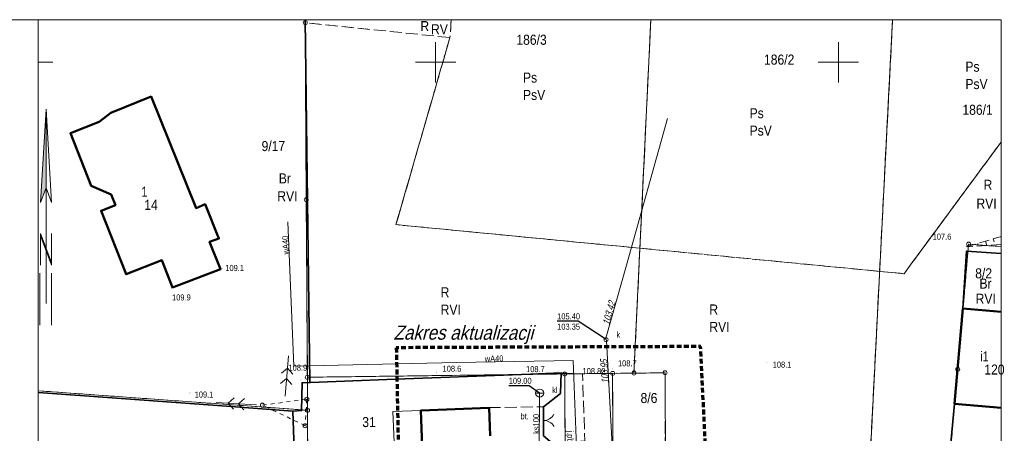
# Model space of a CAD drawing. Extents: x 6533465 to 6533671, y 5979208 to 5979355.
# Tile 7 of 7: x 6533548 to 6533671, y 5979304 to 5979355. Entities that reach past the tile are written whole.
import ezdxf
from ezdxf.enums import TextEntityAlignment as Align

# ---------------------------------------------------------------- set-up
doc = ezdxf.new("R2010")
doc.units = 0
doc.header["$MEASUREMENT"] = 0
for name, pattern in [('0.5_0.5', [1, 0.5, -0.5]), ('1.0_0.5', [1.5, 1, -0.5]), ('1.5_0.5', [2, 1.5, -0.5]), ('2', [0.9, 0.6, -0.3]), ('218-500', [1, 0.5, -0.5]), ('219-500', [0]), ('823-500', [1.75, 1.25, -0.5])]:
    doc.linetypes.add(name, pattern=pattern)
doc.layers.get('0').update_dxf_attribs({"color": 2, "linetype": 'CONTINUOUS', "lineweight": 5})
for name, color, linetype in [('202-Punkt graniczny stabilizowany trwale', 7, 'CONTINUOUS'), ('209-Opis konturu klasyfikacyjnego', 7, 'CONTINUOUS'), ('210-Oznaczenie użytku', 7, 'CONTINUOUS'), ('211-Nr działki', 7, 'CONTINUOUS'), ('217-Granica konturu klasyfikcyjnego', 7, 'CONTINUOUS'), ('218-Granica użytku', 7, 'CONTINUOUS'), ('219-Linia granicy', 7, 'CONTINUOUS'), ('312-Budynek (powierzchnia)', 7, 'CONTINUOUS'), ('312-Numer ewidencyjny budynku', 7, 'CONTINUOUS'), ('312-Numer ewidencyjny budynku-Atr124', 7, 'CONTINUOUS'), ('346-Wiata  taras odkryty na podporach - obrys', 7, 'CONTINUOUS'), ('510-Podpora jednosłupowa symb.-SEPOW', 7, 'CONTINUOUS'), ('512-Podpora wielosłupowa linia-SEPOW', 7, 'CONTINUOUS'), ('518-Kierunek linii eW-SEPOW', 7, 'CONTINUOUS'), ('622-Punkt rzędnej przewodu-SKPOD', 7, 'CONTINUOUS'), ('622-Punkt rzędnej przewodu-SKPOD-Atr2', 7, 'CONTINUOUS'), ('820-Skarpa nieumocniona', 7, 'CONTINUOUS'), ('823-Szczyt skarpy nieumocninej', 7, 'CONTINUOUS'), ('824-Podnóże skarpy nieumocninej', 7, 'CONTINUOUS'), ('905-Brama w ogrodzeniu', 7, 'CONTINUOUS'), ('inny obiekt trwale związany z budynkiem (powierzchnia)', 7, 'CONTINUOUS'), ('jezdnia (powierzchnia)', 7, 'CONTINUOUS'), ('jezdnia (powierzchnia)-Atr17', 7, 'CONTINUOUS'), ('Komentarz lub etykieta na mapie', 7, 'CONTINUOUS'), ('ogrodzenie trwałe (linia)', 7, 'CONTINUOUS'), ('osadnik kanalizacji lokalnej (dół Chambeau) (punkt)', 7, 'CONTINUOUS'), ('osadnik kanalizacji lokalnej (dół Chambeau) (punkt)-Atr17', 7, 'CONTINUOUS'), ('plac (powierzchnia)', 7, 'CONTINUOUS'), ('plac (powierzchnia)-Atr17', 7, 'CONTINUOUS'), ('przewód kanalizacyjny (linia)', 7, 'CONTINUOUS'), ('przewód kanalizacyjny (linia)-Atr1', 7, 'CONTINUOUS'), ('przewód wodociągowy (linia)', 7, 'CONTINUOUS'), ('przewód wodociągowy (linia)-Atr1', 7, 'CONTINUOUS'), ('Punkt budynku', 7, 'CONTINUOUS'), ('punkt o określonej wysokości (sieć kanalizacyjna)', 7, 'CONTINUOUS'), ('punkt o określonej wysokości (sieć kanalizacyjna)-Atr2', 7, 'CONTINUOUS'), ('punkt o określonej wysokości (sieć kanalizacyjna)-Atr3', 7, 'CONTINUOUS'), ('punkt wysokościowy naturalny', 7, 'CONTINUOUS'), ('punkt wysokościowy naturalny-Atr2', 7, 'CONTINUOUS'), ('punkt wysokościowy sztuczny', 7, 'CONTINUOUS'), ('punkt wysokościowy sztuczny-Atr2', 7, 'CONTINUOUS'), ('Ramki i opis wydruku', 7, 'CONTINUOUS'), ('Wstawianie ramki sekcyjnej z opisem', 7, 'CONTINUOUS'), ('właz okrągły - siec kanalizacyjna (punkt)', 7, 'CONTINUOUS'), ('właz okrągły - siec kanalizacyjna (punkt)-Atr17', 7, 'CONTINUOUS'), ('Zakres', 7, 'CONTINUOUS'), ('Znak północy', 7, 'CONTINUOUS')]:
    doc.layers.add(name, color=color, linetype=linetype)
doc.styles.get("Standard").update_dxf_attribs({"font": 'txt', "width": 0.75})
doc.linetypes.add('902-500', pattern='A,3.75,0,[1,ksztalty.shx,S=0.5,R=0,X=0,Y=0],3.75', length=7.5)

# ---------------------------------------------------------------- blocks, each defined once
blk = doc.blocks.new('PUNKTBUD')
at = {"color": 0}
blk.add_circle((0, 0), 0.045, dxfattribs=at)
blk = doc.blocks.new('202')
at = {"color": 0, "linetype": 'Continuous', "lineweight": 0}
blk.add_circle((0, 0), 0.25, dxfattribs=at)
blk = doc.blocks.new('PW02')
at = {"linetype": 'Continuous', "lineweight": 13}
h = blk.add_hatch(color=0, dxfattribs=at)
edge = h.paths.add_edge_path()
edge.add_arc((0, 0), 0.045, 0, 360)
blk = doc.blocks.new('621')
at = {"linetype": 'Continuous', "lineweight": 0}
h = blk.add_hatch(color=0, dxfattribs=at)
edge = h.paths.add_edge_path()
edge.add_arc((0, 0), 0.05, 0, 360)
blk = doc.blocks.new('518')
at = {"color": 0, "linetype": 'Continuous', "lineweight": 0}
for p, q in [((0.75, 0), (5.75, 0)), ((2.957, 0), (2.25, 0.707)), ((2.957, 0), (2.25, -0.707)), ((4.25, 0), (3.543, 0.707)), ((4.25, 0), (3.543, -0.707))]:
    blk.add_line(p, q, dxfattribs=at)
blk = doc.blocks.new('905')
at = {"color": 0, "linetype": 'Continuous', "lineweight": 0}
for centre, start, end in [((-1.5, 0), 0, 60), ((1.5, 0), 120, 180)]:
    blk.add_arc(centre, 1.5, start, end, dxfattribs=at)
blk = doc.blocks.new('510')
at = {"color": 0, "linetype": 'Continuous', "lineweight": 0}
blk.add_circle((0, 0), 0.25, dxfattribs=at)
blk = doc.blocks.new('PW01')
at = {"linetype": 'Continuous', "lineweight": 13}
h = blk.add_hatch(color=0, dxfattribs=at)
edge = h.paths.add_edge_path()
edge.add_arc((0, 0), 0.045, 0, 360)
blk = doc.blocks.new('US07')
at = {"color": 0, "linetype": 'Continuous', "lineweight": 13}
for q in [(-0.5, 0), (0.5, 0)]:
    blk.add_line((0, 0), q, dxfattribs=at)
blk.add_circle((0, 0), 0.5, dxfattribs=at)
blk = doc.blocks.new('US22')
at = {"color": 0, "linetype": 'Continuous', "lineweight": 13}
blk.add_circle((0, 0), 0.25, dxfattribs=at)
blk = doc.blocks.new('W_POL')
at = {"color": 0, "linetype": 'Continuous', "lineweight": 0}
for p, q in [((0, 13.393), (-0.67, 1.818)), ((0, 13.393), (0, -3.92)), ((0, 13.393), (0.668, 1.818)), ((-0.67, 1.818), (0, 3.636)), ((0.668, 1.818), (0, 3.636)), ((-0.67, -2.007), (-0.67, -5.929)), ((-0.67, -2.007), (0.669, -5.621)), ((-0.67, -2.314), (0.67, -5.929)), ((0.669, -2.007), (0.669, -5.929)), ((0, -3.92), (0, -4.59)), ((0, -4.59), (0, -10.676)), ((-0.755, -6.94), (-0.755, -13.393)), ((0.671, -6.94), (0.671, -13.393))]:
    blk.add_line(p, q, dxfattribs=at)
at = {"color": 0, "linetype": 'Continuous', "lineweight": 0, "extrusion": (0, 0, -1)}
for points in [[(0, 13.393), (0, 3.636), (0.67, 1.818)], [(0, -3.814), (0, -4.122), (0.67, -2.007), (0.67, -2.314)]]:
    blk.add_solid(points, dxfattribs=at)

msp = doc.modelspace()

# ---------------------------------------------------------------- linework, layer by layer
at = {"layer": '217-Granica konturu klasyfikcyjnego', "color": 3, "linetype": '1.5_0.5', "lineweight": 18, "flags": 128}
for points in [[(6533583.83, 5979354.9), (6533583.828, 5979355.27)], [(6533601.955, 5979355.27), (6533601.78, 5979353.05)], [(6533625.36, 5979326.94), (6533626.717, 5979355.27)], [(6533626.717, 5979355.27), (6533625.36, 5979326.94)], [(6533655.11, 5979324.07), (6533656.714, 5979355.27)], [(6533656.714, 5979355.27), (6533655.11, 5979324.07)], [(6533583.96, 5979332.94), (6533583.83, 5979354.9)], [(6533601.78, 5979353.05), (6533583.83, 5979354.9)], [(6533583.83, 5979354.9), (6533583.96, 5979332.94)], [(6533595.09, 5979329.86), (6533601.78, 5979353.05)], [(6533601.78, 5979353.05), (6533595.09, 5979329.86)], [(6533670.18, 5979340.101), (6533658.14, 5979323.78)], [(6533658.14, 5979323.78), (6533670.18, 5979340.101)], [(6533584.09, 5979310.94), (6533583.96, 5979332.94)], [(6533583.96, 5979332.94), (6533584.09, 5979310.94)], [(6533625.36, 5979326.94), (6533595.09, 5979329.86)], [(6533595.09, 5979329.86), (6533625.36, 5979326.94)], [(6533666.15, 5979327.44), (6533664.8, 5979311.93)], [(6533664.8, 5979311.93), (6533666.15, 5979327.44)], [(6533670.18, 5979327.136), (6533666.15, 5979327.44)], [(6533666.15, 5979327.44), (6533670.18, 5979327.136)], [(6533624.62, 5979311.45), (6533625.36, 5979326.94)], [(6533625.36, 5979326.94), (6533624.62, 5979311.45)], [(6533655.11, 5979324.07), (6533625.36, 5979326.94)], [(6533625.36, 5979326.94), (6533655.11, 5979324.07)], [(6533653.88, 5979300.09), (6533655.11, 5979324.07)], [(6533655.11, 5979324.07), (6533653.88, 5979300.09)], [(6533658.14, 5979323.78), (6533655.11, 5979324.07)], [(6533655.11, 5979324.07), (6533658.14, 5979323.78)], [(6533584.09, 5979310.94), (6533616.03, 5979311.35)], [(6533616.03, 5979311.35), (6533621.97, 5979311.42)], [(6533621.97, 5979311.42), (6533624.62, 5979311.45)], [(6533624.62, 5979311.45), (6533621.97, 5979311.42)], [(6533621.97, 5979311.42), (6533622.04, 5979295.39)], [(6533628.48, 5979311.49), (6533624.62, 5979311.45)], [(6533624.62, 5979311.45), (6533628.48, 5979311.49)], [(6533628.52, 5979299.93), (6533628.48, 5979311.49)], [(6533628.48, 5979311.49), (6533628.52, 5979299.93)], [(6533664.8, 5979311.93), (6533663.75, 5979300.1)], [(6533663.75, 5979300.1), (6533664.8, 5979311.93)], [(6533584.11, 5979306.84), (6533584.09, 5979310.94)], [(6533550.68, 5979309.265), (6533584.11, 5979306.84)]]:
    msp.add_lwpolyline(points, dxfattribs=at)
at = {"layer": '218-Granica użytku', "color": 3, "linetype": '218-500', "lineweight": 18, "flags": 128}
for points in [[(6533583.83, 5979354.9), (6533583.828, 5979355.27)], [(6533601.955, 5979355.27), (6533601.78, 5979353.05)], [(6533625.36, 5979326.94), (6533626.717, 5979355.27)], [(6533626.717, 5979355.27), (6533625.36, 5979326.94)], [(6533655.11, 5979324.07), (6533656.714, 5979355.27)], [(6533656.714, 5979355.27), (6533655.11, 5979324.07)], [(6533583.96, 5979332.94), (6533583.83, 5979354.9)], [(6533601.78, 5979353.05), (6533583.83, 5979354.9)], [(6533583.83, 5979354.9), (6533583.96, 5979332.94)], [(6533595.09, 5979329.86), (6533601.78, 5979353.05)], [(6533601.78, 5979353.05), (6533595.09, 5979329.86)], [(6533670.18, 5979340.101), (6533658.14, 5979323.78)], [(6533658.14, 5979323.78), (6533670.18, 5979340.101)], [(6533584.09, 5979310.94), (6533583.96, 5979332.94)], [(6533583.96, 5979332.94), (6533584.09, 5979310.94)], [(6533625.36, 5979326.94), (6533595.09, 5979329.86)], [(6533595.09, 5979329.86), (6533625.36, 5979326.94)], [(6533666.15, 5979327.44), (6533664.8, 5979311.93)], [(6533664.8, 5979311.93), (6533666.15, 5979327.44)], [(6533670.18, 5979327.136), (6533666.15, 5979327.44)], [(6533666.15, 5979327.44), (6533670.18, 5979327.136)], [(6533624.62, 5979311.45), (6533625.36, 5979326.94)], [(6533625.36, 5979326.94), (6533624.62, 5979311.45)], [(6533655.11, 5979324.07), (6533625.36, 5979326.94)], [(6533625.36, 5979326.94), (6533655.11, 5979324.07)], [(6533653.88, 5979300.09), (6533655.11, 5979324.07)], [(6533655.11, 5979324.07), (6533653.88, 5979300.09)], [(6533658.14, 5979323.78), (6533655.11, 5979324.07)], [(6533655.11, 5979324.07), (6533658.14, 5979323.78)], [(6533584.09, 5979310.94), (6533616.03, 5979311.35)], [(6533616.03, 5979311.35), (6533584.09, 5979310.94)], [(6533621.97, 5979311.42), (6533616.03, 5979311.35)], [(6533616.03, 5979311.35), (6533621.97, 5979311.42)], [(6533616.03, 5979311.35), (6533616.14, 5979289.37)], [(6533616.14, 5979289.37), (6533616.03, 5979311.35)], [(6533621.97, 5979311.42), (6533624.62, 5979311.45)], [(6533624.62, 5979311.45), (6533621.97, 5979311.42)], [(6533622.04, 5979295.39), (6533621.97, 5979311.42)], [(6533621.97, 5979311.42), (6533622.04, 5979295.39)], [(6533628.48, 5979311.49), (6533624.62, 5979311.45)], [(6533624.62, 5979311.45), (6533628.48, 5979311.49)], [(6533628.52, 5979299.93), (6533628.48, 5979311.49)], [(6533628.48, 5979311.49), (6533628.52, 5979299.93)], [(6533664.8, 5979311.93), (6533663.75, 5979300.1)], [(6533663.75, 5979300.1), (6533664.8, 5979311.93)], [(6533584.11, 5979306.84), (6533584.09, 5979310.94)], [(6533584.09, 5979310.94), (6533584.11, 5979306.84)], [(6533584.11, 5979306.84), (6533550.68, 5979309.265)], [(6533550.68, 5979309.265), (6533584.11, 5979306.84)], [(6533584.2, 5979291.05), (6533584.11, 5979306.84)], [(6533584.11, 5979306.84), (6533584.2, 5979291.05)]]:
    msp.add_lwpolyline(points, dxfattribs=at)
at = {"layer": '219-Linia granicy', "color": 7, "linetype": '219-500', "lineweight": 18, "flags": 128}
for points in [[(6533583.83, 5979354.9), (6533583.828, 5979355.27)], [(6533624.62, 5979311.45), (6533626.717, 5979355.27)], [(6533653.88, 5979300.09), (6533656.714, 5979355.27)], [(6533583.96, 5979332.94), (6533583.83, 5979354.9)], [(6533584.09, 5979310.94), (6533583.96, 5979332.94)], [(6533666.15, 5979327.44), (6533664.8, 5979311.93)], [(6533670.18, 5979327.136), (6533666.15, 5979327.44)], [(6533616.03, 5979311.35), (6533584.09, 5979310.94)], [(6533621.97, 5979311.42), (6533616.03, 5979311.35)], [(6533616.14, 5979289.37), (6533616.03, 5979311.35)], [(6533621.97, 5979311.42), (6533624.62, 5979311.45)], [(6533622.04, 5979295.39), (6533621.97, 5979311.42)], [(6533628.48, 5979311.49), (6533624.62, 5979311.45)], [(6533628.48, 5979311.49), (6533628.52, 5979299.93)], [(6533664.8, 5979311.93), (6533663.75, 5979300.1)], [(6533584.11, 5979306.84), (6533584.09, 5979310.94)], [(6533584.11, 5979306.84), (6533550.68, 5979309.265)], [(6533584.2, 5979291.05), (6533584.11, 5979306.84)]]:
    msp.add_lwpolyline(points, dxfattribs=at)
at = {"layer": '312-Budynek (powierzchnia)', "color": 7, "linetype": 'Continuous', "lineweight": 50, "flags": 128}
for points in [[(6533559.7, 5979343.72), (6533564.72, 5979345.73)], [(6533564.72, 5979345.73), (6533570.28, 5979331.89)], [(6533558.24, 5979342.61), (6533559.7, 5979343.72)], [(6533554.69, 5979341.21), (6533558.24, 5979342.61)], [(6533557.28, 5979334.67), (6533554.69, 5979341.21)], [(6533559.75, 5979333.6), (6533557.28, 5979334.67)], [(6533560.27, 5979332.29), (6533559.75, 5979333.6)], [(6533558.49, 5979331.59), (6533560.27, 5979332.29)], [(6533570.28, 5979331.89), (6533571.43, 5979332.38)], [(6533571.43, 5979332.38), (6533573.1, 5979328.15)], [(6533561.62, 5979323.7), (6533558.49, 5979331.59)], [(6533573.1, 5979328.15), (6533571.96, 5979327.71)], [(6533571.96, 5979327.71), (6533573.31, 5979324.35)], [(6533566.03, 5979325.46), (6533561.62, 5979323.7)], [(6533567.37, 5979322.08), (6533566.03, 5979325.46)], [(6533573.31, 5979324.35), (6533567.37, 5979322.08)], [(6533664.42, 5979307.65), (6533665.45, 5979319.47)], [(6533665.45, 5979319.47), (6533670.18, 5979319.053)], [(6533670.18, 5979307.15), (6533664.42, 5979307.65)], [(6533598.17, 5979306.82), (6533606.65, 5979307.13)], [(6533598.53, 5979296.72), (6533598.17, 5979306.82)], [(6533606.65, 5979307.13), (6533606.77, 5979303.66)]]:
    msp.add_lwpolyline(points, dxfattribs=at)
at = {"layer": '346-Wiata  taras odkryty na podporach - obrys', "color": 7, "linetype": '1.0_0.5', "lineweight": 18, "flags": 128}
msp.add_lwpolyline([(6533663.2, 5979293.71), (6533664.42, 5979307.65), (6533670.18, 5979307.154)], dxfattribs=at)
at = {"layer": '512-Podpora wielosłupowa linia-SEPOW', "color": 7, "linetype": '0.5_0.5', "lineweight": 18, "flags": 128}
for points in [[(6533578.51, 5979307.48), (6533584.03, 5979308.21)], [(6533583.82, 5979304.93), (6533578.51, 5979307.48)], [(6533584.03, 5979308.21), (6533583.82, 5979304.93)]]:
    msp.add_lwpolyline(points, dxfattribs=at)
at = {"layer": '820-Skarpa nieumocniona', "color": 7, "linetype": 'Continuous', "lineweight": 13}
for p, q in [((6533670.16, 5979328.37), (6533670.18, 5979328.301)), ((6533666.32, 5979327.24), (6533666.35, 5979327.13)), ((6533667.28, 5979327.52), (6533667.33, 5979327.36)), ((6533668.24, 5979327.8), (6533668.4, 5979327.27)), ((6533669.2, 5979328.09), (6533669.31, 5979327.71))]:
    msp.add_line(p, q, dxfattribs=at)
at = {"layer": '823-Szczyt skarpy nieumocninej', "color": 7, "linetype": '823-500', "lineweight": 13, "flags": 128}
msp.add_lwpolyline([(6533665.84, 5979327.1), (6533670.18, 5979328.374)], dxfattribs=at)
at = {"layer": '824-Podnóże skarpy nieumocninej', "color": 7, "linetype": '823-500', "lineweight": 13, "flags": 128}
msp.add_lwpolyline([(6533670.18, 5979327.392), (6533665.84, 5979327.1)], dxfattribs=at)
at = {"layer": 'inny obiekt trwale związany z budynkiem (powierzchnia)', "color": 7, "linetype": 'Continuous', "lineweight": 18, "flags": 128}
msp.add_lwpolyline([(6533598.3, 5979302.99), (6533598.17, 5979306.82), (6533594.72, 5979306.69), (6533594.86, 5979302.87)], close=True, dxfattribs=at)
at = {"layer": 'jezdnia (powierzchnia)', "color": 7, "linetype": '1.5_0.5', "lineweight": 18, "flags": 128}
msp.add_lwpolyline([(6533615.58, 5979311.5), (6533618.24, 5979311.33), (6533618.53, 5979303.03), (6533617.78, 5979302.98), (6533618.12, 5979289.67), (6533617.64, 5979289.69), (6533618.09, 5979271.35), (6533617.29, 5979271.41), (6533616.22, 5979271.48)], dxfattribs=at)
at = {"layer": 'ogrodzenie trwałe (linia)', "color": 7, "linetype": '902-500', "lineweight": 35, "flags": 128}
for points in [[(6533583.814, 5979355.27), (6533584.41, 5979310.31)], [(6533670.18, 5979326.283), (6533665.89, 5979326.58), (6533665.45, 5979319.47)], [(6533582.27, 5979306.75), (6533583.37, 5979306.81), (6533583.43, 5979310.25), (6533593.94, 5979310.67), (6533611.79, 5979311.34), (6533615.58, 5979311.5), (6533615.5, 5979308.93), (6533613.4, 5979307.28), (6533613.39, 5979303.69), (6533615.6, 5979301.82), (6533615.76, 5979296.54)], [(6533550.68, 5979309.035), (6533557, 5979308.59), (6533574.05, 5979307.35), (6533582.27, 5979306.75), (6533582.57, 5979298.47), (6533583, 5979287.07), (6533583.43, 5979273.92), (6533584.03, 5979258.77), (6533584.04, 5979258.12), (6533579.19, 5979258.57), (6533562.26, 5979260.17), (6533550.68, 5979261.296)], [(6533648.93, 5979266.82), (6533651.8, 5979268.26), (6533661.06, 5979273.1), (6533662.36, 5979286.34), (6533663.2, 5979294.89), (6533664.42, 5979307.65)]]:
    msp.add_lwpolyline(points, dxfattribs=at)
at = {"layer": 'plac (powierzchnia)', "color": 7, "linetype": '1.5_0.5', "lineweight": 18, "flags": 128}
msp.add_lwpolyline([(6533606.58, 5979307.17), (6533613.4, 5979307.28)], dxfattribs=at)
at = {"layer": 'przewód kanalizacyjny (linia)', "color": 34, "linetype": 'Continuous', "lineweight": 18, "flags": 128}
for points in [[(6533623.7, 5979324.83), (6533628.8, 5979343.01)], [(6533621.13, 5979315.8), (6533623.7, 5979324.83)], [(6533621.16, 5979315.6), (6533621.13, 5979315.8)], [(6533621.23, 5979315.5), (6533621.16, 5979315.6)], [(6533622.33, 5979294.88), (6533621.23, 5979315.5)], [(6533612.86, 5979301.71), (6533612.92, 5979308.97)]]:
    msp.add_lwpolyline(points, dxfattribs=at)
at = {"layer": 'przewód wodociągowy (linia)', "color": 5, "linetype": 'Continuous', "lineweight": 18, "flags": 128}
for points in [[(6533582.4, 5979312.31), (6533581.67, 5979330.21)], [(6533602.61, 5979312.78), (6533582.4, 5979312.31)], [(6533617.06, 5979313.01), (6533602.61, 5979312.78)], [(6533617.48, 5979302.29), (6533617.06, 5979313.01)]]:
    msp.add_lwpolyline(points, dxfattribs=at)
at = {"layer": 'punkt o określonej wysokości (sieć kanalizacyjna)-Atr2', "color": 7, "flags": 128}
for points in [[(6533621.16, 5979315.6), (6533617.68, 5979317.88), (6533615.093, 5979317.88)], [(6533612.92, 5979308.97), (6533611.61, 5979309.89), (6533609.085, 5979309.89)]]:
    msp.add_lwpolyline(points, dxfattribs=at)
at = {"layer": 'Ramki i opis wydruku', "color": 7, "linetype": 'Continuous', "lineweight": 13, "flags": 128}
for points in [[(6533670.18, 5979211.77), (6533670.18, 5979355.27), (6533465.18, 5979355.27), (6533465.18, 5979211.77)], [(6533670.18, 5979211.77), (6533670.18, 5979355.27), (6533550.68, 5979355.27), (6533550.68, 5979211.77)]]:
    msp.add_lwpolyline(points, close=True, dxfattribs=at)
at = {"layer": 'Wstawianie ramki sekcyjnej z opisem', "color": 7, "linetype": 'Continuous', "lineweight": 13, "flags": 128}
for points in [[(6533600, 5979347.5), (6533600, 5979352.5)], [(6533650, 5979347.5), (6533650, 5979352.5)], [(6533550.68, 5979350), (6533552.5, 5979350)], [(6533597.5, 5979350), (6533602.5, 5979350)], [(6533647.5, 5979350), (6533652.5, 5979350)]]:
    msp.add_lwpolyline(points, dxfattribs=at)
at = {"layer": 'Zakres', "color": 94, "linetype": '2', "lineweight": 70, "flags": 128}
msp.add_lwpolyline([(6533595.13, 5979314.6), (6533595.63, 5979289.46), (6533611.65, 5979289.09), (6533612.3, 5979231.76), (6533636.24, 5979245.12), (6533632.9, 5979314.75)], close=True, dxfattribs=at)

# ---------------------------------------------------------------- block references
at = {"layer": '202-Punkt graniczny stabilizowany trwale', "color": 7, "linetype": 'Continuous', "lineweight": 18}
for p in [(6533583.83, 5979354.9), (6533583.96, 5979332.94), (6533666.15, 5979327.44), (6533584.09, 5979310.94), (6533616.03, 5979311.35), (6533621.97, 5979311.42), (6533624.62, 5979311.45), (6533628.48, 5979311.49), (6533664.8, 5979311.93), (6533584.11, 5979306.84)]:
    msp.add_blockref('202', p, dxfattribs=at)
at = {"layer": '510-Podpora jednosłupowa symb.-SEPOW', "color": 7, "linetype": 'Continuous', "lineweight": 18}
for p in [(6533578.51, 5979307.48), (6533584.03, 5979308.21), (6533583.82, 5979304.93)]:
    msp.add_blockref('510', p, dxfattribs=at)
at = {"layer": '518-Kierunek linii eW-SEPOW', "color": 7, "linetype": 'Continuous', "lineweight": 18}
for p, rotation in [((6533581.26, 5979307.85), 84.98999999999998), ((6533578.51, 5979307.48), 176.61)]:
    msp.add_blockref('518', p, dxfattribs=dict(at, rotation=rotation))
at = {"layer": '622-Punkt rzędnej przewodu-SKPOD', "color": 32, "linetype": 'Continuous', "lineweight": 18}
for p in [(6533621.57, 5979317.33), (6533621.27, 5979314.78)]:
    msp.add_blockref('621', p, dxfattribs=at)
at = {"layer": '905-Brama w ogrodzeniu', "color": 7, "linetype": 'Continuous', "lineweight": 35, "rotation": 270.638}
msp.add_blockref('905', (6533613.4, 5979305.58), dxfattribs=at)
at = {"layer": 'osadnik kanalizacji lokalnej (dół Chambeau) (punkt)', "color": 7, "linetype": 'Continuous', "lineweight": 18}
msp.add_blockref('US07', (6533612.92, 5979308.97), dxfattribs=at)
at = {"layer": 'Punkt budynku', "color": 5, "linetype": 'Continuous', "lineweight": 18}
for p in [(6533564.72, 5979345.73), (6533559.7, 5979343.72), (6533558.24, 5979342.61), (6533554.69, 5979341.21), (6533557.28, 5979334.67), (6533559.75, 5979333.6), (6533560.27, 5979332.29), (6533570.28, 5979331.89), (6533571.43, 5979332.38), (6533558.49, 5979331.59), (6533571.96, 5979327.71), (6533573.1, 5979328.15), (6533566.03, 5979325.46), (6533561.62, 5979323.7), (6533573.31, 5979324.35), (6533567.37, 5979322.08), (6533665.45, 5979319.47), (6533664.42, 5979307.65), (6533598.17, 5979306.82), (6533606.65, 5979307.13)]:
    msp.add_blockref('PUNKTBUD', p, dxfattribs=at)
at = {"layer": 'punkt o określonej wysokości (sieć kanalizacyjna)', "color": 34, "linetype": 'Continuous', "lineweight": 13}
for p in [(6533621.16, 5979315.6), (6533612.92, 5979308.97)]:
    msp.add_blockref('PW01', p, dxfattribs=at)
at = {"layer": 'punkt wysokościowy naturalny', "color": 7, "linetype": 'Continuous', "lineweight": 13}
for p in [(6533665.84, 5979327.1), (6533573.58, 5979324.38), (6533567.24, 5979321.97), (6533641.13, 5979312.77), (6533600.11, 5979311.54), (6533615.21, 5979311.7), (6533621.92, 5979311.97), (6533583.31, 5979310.66), (6533569.52, 5979308.98)]:
    msp.add_blockref('PW01', p, dxfattribs=at)
at = {"layer": 'punkt wysokościowy sztuczny', "color": 7, "linetype": 'Continuous', "lineweight": 13}
msp.add_blockref('PW02', (6533618.24, 5979311.33), dxfattribs=at)
at = {"layer": 'właz okrągły - siec kanalizacyjna (punkt)', "color": 7, "linetype": 'Continuous', "lineweight": 18}
msp.add_blockref('US22', (6533621.16, 5979315.6), dxfattribs=at)
at = {"layer": 'Znak północy', "color": 7, "linetype": 'Continuous', "lineweight": 25}
msp.add_blockref('W_POL', (6533551.667, 5979330.779), dxfattribs=at)

# ---------------------------------------------------------------- texts
at = {"layer": '209-Opis konturu klasyfikacyjnego', "color": 3, "linetype": 'Continuous', "lineweight": 18, "width": 0.9}
msp.add_text('RV', height=1.25, dxfattribs=at).set_placement((6533599.44, 5979353.46))
for s, p in [('PsV', (6533665.75, 5979347.92)), ('PsV', (6533610.85, 5979346.57)), ('PsV', (6533638.97, 5979342.15)), ('RVI', (6533580.36, 5979334.01)), ('RVI', (6533667.12, 5979333.1)), ('RVI', (6533667.02, 5979321.3)), ('RVI', (6533600.63, 5979319.95)), ('RVI', (6533633.98, 5979317.81))]:
    msp.add_text(s, height=1.25, dxfattribs=at).set_placement(p, align=Align.TOP_LEFT)
at = {"layer": '210-Oznaczenie użytku', "color": 3, "linetype": 'Continuous', "lineweight": 18, "width": 0.9}
for s, p in [('R', (6533598.12, 5979353.85)), ('Ps', (6533665.75, 5979348.82)), ('Ps', (6533610.85, 5979347.47)), ('Ps', (6533638.97, 5979343.05)), ('Br', (6533580.55, 5979334.97)), ('R', (6533668, 5979334.18)), ('Br', (6533667.5, 5979321.93)), ('R', (6533600.63, 5979320.85)), ('R', (6533633.98, 5979318.71))]:
    msp.add_text(s, height=1.25, dxfattribs=at).set_placement(p)
at = {"layer": '211-Nr działki', "color": 7, "linetype": 'Continuous', "lineweight": 18, "width": 0.9}
for s, p in [('186/3', (6533610.03, 5979352.16)), ('186/2', (6533640.76, 5979349.7)), ('186/1', (6533665.38, 5979343.48)), ('8/2', (6533666.97, 5979323.2)), ('8/6', (6533625.44, 5979307.74)), ('31', (6533590.91, 5979304.76))]:
    msp.add_text(s, height=1.25, dxfattribs=at).set_placement(p)
msp.add_text('9/17', height=1.25, dxfattribs=at).set_placement((6533578.41, 5979340.23), align=Align.TOP_LEFT)
at = {"layer": '312-Numer ewidencyjny budynku', "color": 7, "linetype": 'Continuous', "lineweight": 18, "width": 0.9}
for s, p in [('14', (6533563.86, 5979332.94)), ('120', (6533668.1, 5979312.52))]:
    msp.add_text(s, height=1.25, dxfattribs=at).set_placement(p, align=Align.TOP_LEFT)
at = {"layer": '312-Numer ewidencyjny budynku-Atr124', "color": 7, "width": 0.81}
for s, p in [('1', (6533563.88, 5979333.94)), ('i1', (6533668.11, 5979313.52))]:
    msp.add_text(s, height=1.25, dxfattribs=at).set_placement(p, align=Align.MIDDLE_CENTER)
at = {"layer": '622-Punkt rzędnej przewodu-SKPOD-Atr2', "color": 32, "oblique": 15, "width": 0.81}
for s, rotation, p in [('103.42', 74.943, (6533621.57, 5979317.33)), ('103.95', 93.86, (6533621.52, 5979310.18))]:
    msp.add_text(s, height=0.9, rotation=rotation, dxfattribs=at).set_placement(p)
at = {"layer": 'jezdnia (powierzchnia)-Atr17', "color": 7, "width": 0.81}
msp.add_text('j.pb.', height=0.75, rotation=-88.219, dxfattribs=at).set_placement((6533616.34, 5979304.33))
at = {"layer": 'Komentarz lub etykieta na mapie', "color": 94, "linetype": 'Continuous', "lineweight": 35, "oblique": 15, "width": 0.9}
msp.add_text('Zakres aktualizacji', height=1.75, rotation=-0.056, dxfattribs=at).set_placement((6533594.78, 5979315.6))
at = {"layer": 'osadnik kanalizacji lokalnej (dół Chambeau) (punkt)-Atr17', "color": 7, "width": 0.81}
msp.add_text('kl', height=0.75, dxfattribs=at).set_placement((6533614.47, 5979308.98))
at = {"layer": 'plac (powierzchnia)-Atr17', "color": 7, "width": 0.81}
msp.add_text('bt.', height=0.75, dxfattribs=at).set_placement((6533610.54, 5979305.73))
at = {"layer": 'przewód kanalizacyjny (linia)-Atr1', "color": 34, "width": 0.81}
msp.add_text('ks100', height=0.75, rotation=90.316, dxfattribs=at).set_placement((6533612.87, 5979303.92))
at = {"layer": 'przewód wodociągowy (linia)-Atr1', "color": 5, "width": 0.81}
for rotation, p in [(93.14, (6533581.83, 5979326.19)), (1.72, (6533606.12, 5979312.84))]:
    msp.add_text('wA40', height=0.75, rotation=rotation, dxfattribs=at).set_placement(p)
at = {"layer": 'punkt o określonej wysokości (sieć kanalizacyjna)-Atr2', "color": 34, "width": 0.81}
for s, p in [('105.40', (6533615.093, 5979317.888)), ('109.00', (6533609.085, 5979309.897))]:
    msp.add_text(s, height=0.75, dxfattribs=at).set_placement(p, align=Align.BOTTOM_LEFT)
at = {"layer": 'punkt o określonej wysokości (sieć kanalizacyjna)-Atr3', "color": 34, "width": 0.81}
msp.add_text('103.35', height=0.75, dxfattribs=at).set_placement((6533615.093, 5979316.612), align=Align.BOTTOM_LEFT)
at = {"layer": 'punkt wysokościowy naturalny-Atr2', "color": 7, "width": 0.81}
for s, p in [('107.6', (6533661.69, 5979328)), ('109.1', (6533573.91, 5979324.12)), ('109.9', (6533567.3, 5979320.46)), ('108.9', (6533581.75, 5979311.75)), ('108.6', (6533600.87, 5979311.62)), ('108.7', (6533622.64, 5979312.29)), ('108.1', (6533641.84, 5979312.13)), ('108.7', (6533611.23, 5979311.57)), ('109.1', (6533570.11, 5979308.42))]:
    msp.add_text(s, height=0.75, dxfattribs=at).set_placement(p)
at = {"layer": 'punkt wysokościowy sztuczny-Atr2', "color": 7, "width": 0.81}
msp.add_text('108.82', height=0.75, dxfattribs=at).set_placement((6533618.24, 5979311.33))
at = {"layer": 'właz okrągły - siec kanalizacyjna (punkt)-Atr17', "color": 7, "width": 0.81}
msp.add_text('k', height=0.75, dxfattribs=at).set_placement((6533622.44, 5979315.85))

doc.saveas('drawing.dxf')
